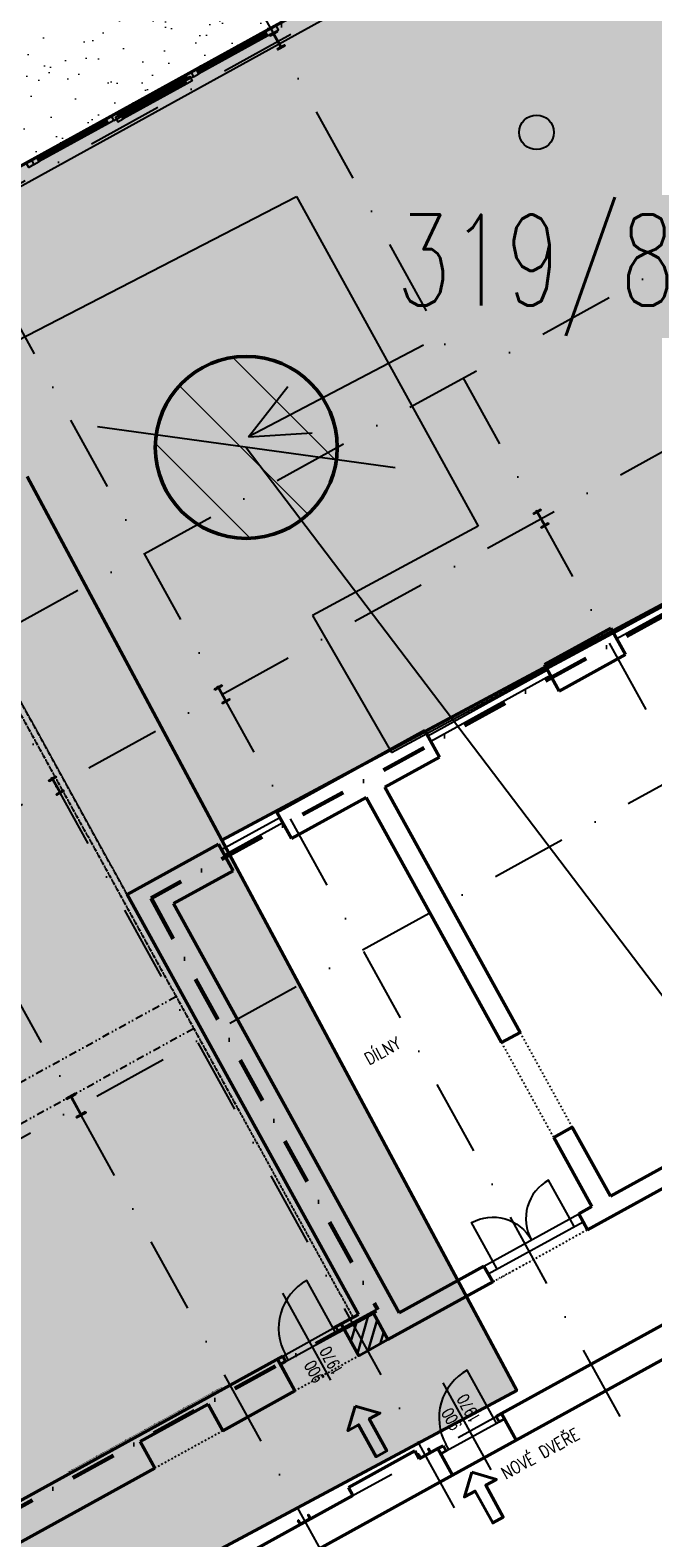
# Model space of a CAD drawing. Header units: millimetres. Extents: x 2886542 to 7567581, y -792623 to 134766.
# Tile 47 of 256: x 4086244 to 4096505, y -422698 to -397846. Entities that reach past the tile are written whole.
import ezdxf

# ---------------------------------------------------------------- set-up
doc = ezdxf.new("R2010")
doc.units = ezdxf.units.MM
for name, pattern in [('ACAD_ISO12W100', [21, 12, -3, 0, -3, 0, -3]), ('DASHDOT', [1, 0.5, -0.25, 0, -0.25]), ('DASHDOTX2', [50.8, 25.4, -12.7, 0, -12.7]), ('DIVIDE', [1.25, 0.5, -0.25, 0, -0.25, 0, -0.25]), ('TEČKOVANÁ', [0.25, 0, -0.25])]:
    doc.linetypes.add(name, pattern=pattern)
for name, color, linetype in [('IN_BP_BOURACI PRACE', 40, 'Continuous'), ('IN_C_CERCHOVANA', 7, 'DIVIDE'), ('IN_C_OSA', 6, 'DASHDOT'), ('IN_NS_CERCHOVAMA', 20, 'DIVIDE'), ('IN_NS_TENKA', 20, 'Continuous'), ('IN_NS_VYPLNE OTVORU', 16, 'Continuous'), ('IN_TEXT', 7, 'Continuous'), ('IN_VYPLNE OTVORU', 151, 'Continuous'), ('KATASTR', 7, 'Continuous'), ('požárničina', 10, 'Continuous')]:
    doc.layers.add(name, color=color, linetype=linetype)
for name, color, linetype, lineweight in [('IN_C_TLUSTA', 5, 'Continuous', 50), ('IN_NS_TLUSTA', 1, 'Continuous', 40), ('IN_SLOUPY', 134, 'Continuous', 30), ('IN_SRAFY', 8, 'Continuous', 9), ('STÁVAJÍCÍ OBJEKTY', 253, 'Continuous', 9)]:
    doc.layers.add(name, color=color, linetype=linetype, lineweight=lineweight)
doc.styles.add('KOTY', font='SIMPLEX.SHX', dxfattribs={"width": 0.7})
doc.styles.add('ROMAND', font='romand.shx', dxfattribs={"width": 0.85})
doc.linetypes.add('617A', pattern='A,2,-2,2,-2,2,-6,[146,stn.shx,S=0.1,R=0,X=0,Y=0],-6,2,-2,2,-2', length=30)
doc.dimstyles.new('IP 1_100', dxfattribs={"dimscale": 100, "dimtxt": 2.5, "dimasz": 2, "dimexe": 1, "dimexo": 5, "dimgap": 1, "dimtad": 1, "dimdec": 0, "dimzin": 0, "dimdsep": 46, "dimtxsty": 'ROMAND', "dimblk": 'ARCHTICK', "dimcen": 0.09, "dimdle": 1, "dimclrd": 256, "dimclre": 256, "dimclrt": 7, "dimadec": 0, "dimazin": 0, "dimtfac": 1, "dimtdec": 0, "dimtix": 1, "dimtmove": 2, "dimatfit": 3, "dimldrblk": 'OBLIQUE', "dimfxl": 0, "dimtolj": 1, "dimtzin": 0, "dimarcsym": 0})

# ---------------------------------------------------------------- blocks, each defined once
blk = doc.blocks.new('_ArchTick')
at = {"color": 0, "linetype": 'ByBlock', "const_width": 0.15}
blk.add_lwpolyline([(-0.5, -0.5), (0.5, 0.5)], dxfattribs=at)
blk = doc.blocks.new('nástrojárna')
at = {"linetype": 'ACAD_ISO12W100', "lineweight": 0, "ltscale": 50}
h = blk.add_hatch(dxfattribs=at)
h.set_pattern_fill('AR-SAND', color=1, scale=16, style=0)
h.paths.add_polyline_path([(4179756, -594304), (4153989, -594304), (4153989, -597254), (4154034, -597254), (4154134, -597254), (4154234, -597254), (4155534, -597254), (4155634, -597254), (4155734, -597254), (4157034, -597254), (4157134, -597254), (4157234, -597254), (4158534, -597254), (4158634, -597254), (4158734, -597254), (4160034, -597254), (4160134, -597254), (4160234, -597254), (4161534, -597254), (4161634, -597254), (4161634, -597244), (4164014, -597244), (4164114, -597254), (4165414, -597254), (4165514, -597254), (4165614, -597254), (4166914, -597254), (4167014, -597254), (4167114, -597254), (4168414, -597254), (4168514, -597254), (4168614, -597254), (4169914, -597254), (4170014, -597254), (4170114, -597254), (4171414, -597254), (4171514, -597254), (4171614, -597254), (4172914, -597254), (4173014, -597254), (4173114, -597254), (4174414, -597254), (4174514, -597254), (4174614, -597254), (4175914, -597254), (4176014, -597254), (4176114, -597254), (4177414, -597254), (4177514, -597254), (4177514, -597244), (4178674, -597244), (4178674, -597244), (4178774, -597244), (4179574, -597244), (4179674, -597244), (4179674, -597244), (4179774, -597244), (4179928, -597244)])
at = {"layer": 'IN_SRAFY', "lineweight": 30}
h = blk.add_hatch(dxfattribs=at)
h.set_pattern_fill('ANSI31', color=250, scale=50)
h.set_pattern_definition([(45, (3839988.67, -608846.17), (-112.2532, 112.2532), [])])
h.paths.add_polyline_path([(4162774, -616614), (4162394, -616614), (4162394, -617114), (4162774, -617114)])
h.paths.add_polyline_path([(4162394, -616614), (4162224, -616614), (4162224, -617114), (4162394, -617114)])
at = {"color": 250, "linetype": 'TEČKOVANÁ', "lineweight": 13, "ltscale": 20}
blk.add_line((4159999, -616478), (4157099, -616478), dxfattribs=at)
at = {"layer": 'IN_C_CERCHOVANA', "color": 250, "ltscale": 50}
for p, q in [((4166774, -613729), (4166774, -615514)), ((4167124, -613729), (4167124, -615514)), ((4158389, -617114), (4159664, -617114)), ((4161024, -617114), (4162224, -617114)), ((4164744, -617114), (4166529, -617114))]:
    blk.add_line(p, q, dxfattribs=at)
at = {"layer": 'IN_C_OSA', "color": 250, "ltscale": 2500}
for p, q in [((4160134, -620070), (4160134, -594801)), ((4162394, -620070), (4162394, -594801)), ((4165514, -620070), (4165514, -594801)), ((4171514, -620070), (4171514, -594801)), ((4135508, -597494), (4196081, -597494)), ((4135508, -603829), (4196081, -603829)), ((4135508, -606479), (4196081, -606479)), ((4135508, -611284), (4196081, -611284)), ((4135508, -619084), (4163727, -619084)), ((4163557, -619084), (4196081, -619084))]:
    blk.add_line(p, q, dxfattribs=at)
at = {"layer": 'IN_C_TLUSTA', "color": 250}
for p, q in [((4162549, -608614), (4162549, -616514)), ((4162549, -608614), (4164269, -608614)), ((4164269, -608614), (4164269, -609114)), ((4165369, -608614), (4165369, -609114)), ((4165369, -608614), (4168154, -608614)), ((4168154, -608614), (4168154, -609114)), ((4170404, -608614), (4170404, -609114)), ((4170404, -608614), (4171654, -608614)), ((4171654, -608614), (4171654, -609114)), ((4163149, -609114), (4163149, -616814)), ((4163149, -609114), (4164269, -609114)), ((4165369, -609114), (4166774, -609114)), ((4166774, -609114), (4166774, -613729)), ((4167124, -609114), (4168154, -609114)), ((4167124, -609114), (4167124, -613729)), ((4170404, -609114), (4171654, -609114)), ((4166774, -613729), (4167124, -613729)), ((4166774, -615514), (4166774, -616814)), ((4166774, -615514), (4167124, -615514)), ((4167124, -615514), (4167124, -616814)), ((4153759, -616514), (4161124, -616514)), ((4162074, -616514), (4162549, -616514)), ((4158389, -617114), (4158389, -616614)), ((4158389, -616614), (4159664, -616614)), ((4159664, -617114), (4159664, -616614)), ((4161024, -617114), (4161024, -616614)), ((4161024, -616614), (4161124, -616614)), ((4162224, -616614), (4162774, -616614)), ((4162774, -617114), (4162774, -616614)), ((4163149, -616814), (4164744, -616814)), ((4164744, -617114), (4164744, -616814)), ((4166529, -617114), (4166529, -616814)), ((4166529, -616814), (4166774, -616814)), ((4167124, -616814), (4175684, -616814)), ((4154059, -617114), (4158389, -617114)), ((4159664, -617114), (4161024, -617114)), ((4164744, -617114), (4162774, -617114)), ((4181149, -617114), (4166529, -617114)), ((4161027, -618934), (4162277, -618934)), ((4161027, -618934), (4161027, -619084)), ((4162277, -618934), (4162277, -619084)), ((4161027, -619084), (4155639, -619084)), ((4162627, -619084), (4162277, -619084)), ((4162627, -619084), (4162727, -619084)), ((4163727, -619084), (4163827, -619084)), ((4167689, -619084), (4163827, -619084)), ((4162627, -619584), (4153759, -619584)), ((4162627, -619584), (4163827, -619584)), ((4168939, -619584), (4163827, -619584))]:
    blk.add_line(p, q, dxfattribs=at)
at = {"layer": 'IN_NS_CERCHOVAMA', "color": 250, "ltscale": 100}
for p, q in [((4162449, -616514), (4162449, -597344)), ((4162549, -616514), (4162549, -597344))]:
    blk.add_line(p, q, dxfattribs=at)
at = {"layer": 'IN_NS_CERCHOVAMA', "color": 250, "ltscale": 250}
for p, q in [((4136049, -610474), (4162449, -610474)), ((4136049, -611074), (4162449, -611074))]:
    blk.add_line(p, q, dxfattribs=at)
at = {"layer": 'IN_NS_TENKA', "color": 250}
blk.add_line((4177599, -597544), (4136199, -597544), dxfattribs=at)
at = {"layer": 'IN_NS_TLUSTA', "color": 250}
for p, q in [((4161024, -617114), (4161024, -616514)), ((4161024, -616514), (4161124, -616514)), ((4161124, -616614), (4161124, -616514)), ((4162124, -616514), (4162224, -616514)), ((4162124, -616614), (4162124, -616514)), ((4162224, -617114), (4162224, -616514)), ((4161024, -616614), (4161124, -616614)), ((4162124, -616614), (4162224, -616614)), ((4162224, -617114), (4162774, -617114)), ((4162627, -619584), (4162627, -619084)), ((4162627, -619084), (4162727, -619084)), ((4162627, -619184), (4162727, -619184)), ((4162727, -619184), (4162727, -619084)), ((4163727, -619084), (4163827, -619084)), ((4163727, -619184), (4163727, -619084)), ((4163727, -619184), (4163827, -619184)), ((4163827, -619584), (4163827, -619084))]:
    blk.add_line(p, q, dxfattribs=at)
for points in [[(4161772, -617811), (4162072, -618110), (4161872, -618110), (4161872, -618710), (4161672, -618710), (4161672, -618110), (4161472, -618110)], [(4162927, -619694), (4163227, -619993), (4163027, -619993), (4163027, -620593), (4162827, -620593), (4162827, -619993), (4162627, -619993)]]:
    blk.add_lwpolyline(points, close=True, dxfattribs=at)
at = {"layer": 'IN_NS_VYPLNE OTVORU', "color": 250}
for p, q in [((4168414, -597254), (4167064, -597254)), ((4168414, -597284), (4167114, -597284)), ((4168414, -597304), (4167114, -597304)), ((4168414, -597334), (4167114, -597334)), ((4169914, -597254), (4168564, -597254)), ((4169914, -597284), (4168614, -597284)), ((4169914, -597304), (4168614, -597304)), ((4169914, -597334), (4168614, -597334)), ((4169864, -597304), (4168664, -597304)), ((4169864, -597334), (4168664, -597334)), ((4169864, -597354), (4168664, -597354)), ((4169864, -597384), (4168664, -597384)), ((4171414, -597254), (4170064, -597254)), ((4171414, -597284), (4170114, -597284)), ((4171414, -597304), (4170114, -597304)), ((4171414, -597334), (4170114, -597334)), ((4161124, -616514), (4162074, -616514)), ((4161174, -616614), (4161174, -616514)), ((4162074, -616614), (4162074, -616514)), ((4161124, -616614), (4162124, -616614)), ((4162074, -616614), (4162124, -616614)), ((4162727, -619084), (4162727, -619084)), ((4162727, -619184), (4163727, -619184)), ((4162777, -619184), (4162777, -619084)), ((4163677, -619184), (4163677, -619084)), ((4163727, -619084), (4163727, -619084))]:
    blk.add_line(p, q, dxfattribs=at)
for points in [[(4166914, -597254), (4167014, -597254), (4167014, -597334), (4166914, -597334)], [(4167114, -597254), (4167014, -597254), (4167014, -597334), (4167114, -597334)], [(4168414, -597254), (4168514, -597254), (4168514, -597334), (4168414, -597334)], [(4168614, -597254), (4168514, -597254), (4168514, -597334), (4168614, -597334)], [(4168664, -597304), (4168564, -597304), (4168564, -597384), (4168664, -597384)], [(4169864, -597304), (4169964, -597304), (4169964, -597384), (4169864, -597384)], [(4169914, -597254), (4170014, -597254), (4170014, -597334), (4169914, -597334)], [(4170114, -597254), (4170014, -597254), (4170014, -597334), (4170114, -597334)], [(4171414, -597254), (4171514, -597254), (4171514, -597334), (4171414, -597334)], [(4171614, -597254), (4171514, -597254), (4171514, -597334), (4171614, -597334)]]:
    blk.add_lwpolyline(points, close=True, dxfattribs=at)
for points in [[(4162074, -616514), (4162074, -615614, 0.414214), (4161174, -616514)], [(4163677, -619084), (4163677, -618184, 0.414214), (4162777, -619084)]]:
    blk.add_lwpolyline(points, format="xyb", dxfattribs=at)
at = {"layer": 'IN_SLOUPY', "color": 250}
for points in [[(4171511, -597589), (4171511, -597369, 0.414214), (4171496, -597354), (4171447, -597354), (4171447, -597344), (4171582, -597344), (4171582, -597354), (4171532, -597354, 0.414214), (4171517, -597369), (4171517, -597589, 0.414214), (4171532, -597604), (4171582, -597604), (4171582, -597614), (4171447, -597614), (4171447, -597604), (4171496, -597604, 0.414214)], [(4162391, -606589), (4162391, -606369, 0.414214), (4162376, -606354), (4162327, -606354), (4162327, -606344), (4162462, -606344), (4162462, -606354), (4162412, -606354, 0.414214), (4162397, -606369), (4162397, -606589, 0.414214), (4162412, -606604), (4162462, -606604), (4162462, -606614), (4162327, -606614), (4162327, -606604), (4162376, -606604, 0.414214)], [(4165511, -606589), (4165511, -606369, 0.414214), (4165496, -606354), (4165447, -606354), (4165447, -606344), (4165582, -606344), (4165582, -606354), (4165532, -606354, 0.414214), (4165517, -606369), (4165517, -606589, 0.414214), (4165532, -606604), (4165582, -606604), (4165582, -606614), (4165447, -606614), (4165447, -606604), (4165496, -606604, 0.414214)], [(4171511, -606589), (4171511, -606369, 0.414214), (4171496, -606354), (4171447, -606354), (4171447, -606344), (4171582, -606344), (4171582, -606354), (4171532, -606354, 0.414214), (4171517, -606369), (4171517, -606589, 0.414214), (4171532, -606604), (4171582, -606604), (4171582, -606614), (4171447, -606614), (4171447, -606604), (4171496, -606604, 0.414214)], [(4160130, -611403), (4160130, -611104, 0.414214), (4160112, -611086), (4160049, -611086), (4160049, -611074), (4160219, -611074), (4160219, -611086), (4160156, -611086, 0.414214), (4160138, -611104), (4160138, -611403, 0.414214), (4160156, -611421), (4160219, -611421), (4160219, -611434), (4160049, -611434), (4160049, -611421), (4160112, -611421, 0.414214), (4160130, -611403)], [(4160053, -619074), (4160057, -619075), (4160211, -619075), (4160216, -619074, 0.198912), (4160222, -619068), (4160223, -619064), (4160223, -619015), (4160223, -619012), (4160224, -619010), (4160226, -619009), (4160229, -619009), (4160234, -619009), (4160234, -619084), (4160034, -619084), (4160034, -619009), (4160040, -619009), (4160042, -619009), (4160044, -619010), (4160045, -619012), (4160046, -619015), (4160046, -619064), (4160047, -619068, 0.198912)], [(4162313, -619074), (4162317, -619075), (4162471, -619075), (4162476, -619074, 0.198912), (4162482, -619068), (4162483, -619064), (4162483, -619015), (4162483, -619012), (4162484, -619010), (4162486, -619009), (4162489, -619009), (4162494, -619009), (4162494, -619084), (4162294, -619084), (4162294, -619009), (4162300, -619009), (4162302, -619009), (4162304, -619010), (4162305, -619012), (4162306, -619015), (4162306, -619064), (4162307, -619068, 0.198912)]]:
    blk.add_lwpolyline(points, format="xyb", close=True, dxfattribs=at)
at = {"layer": 'IN_TEXT', "color": 250, "linetype": 'ByBlock'}
for p, q in [((4161624, -617246), (4161624, -615605)), ((4163227, -619816), (4163227, -618175))]:
    blk.add_line(p, q, dxfattribs=at)
at = {"layer": 'IN_VYPLNE OTVORU', "color": 250}
for p, q in [((4164269, -608714), (4165369, -608714)), ((4164269, -608814), (4165369, -608814)), ((4168154, -608714), (4170404, -608714)), ((4168154, -608814), (4170404, -608814)), ((4171654, -608714), (4172754, -608714)), ((4171654, -608814), (4172754, -608814)), ((4164744, -616814), (4166529, -616814)), ((4164912, -616964), (4164912, -616814)), ((4166362, -616964), (4166362, -616814)), ((4164744, -616964), (4166529, -616964))]:
    blk.add_line(p, q, dxfattribs=at)
for points in [[(4164912, -616814), (4164912, -616089, -0.414214), (4165637, -616814)], [(4166362, -616814), (4166362, -616089, 0.414214), (4165637, -616814)]]:
    blk.add_lwpolyline(points, format="xyb", dxfattribs=at)
at = {"layer": 'požárničina', "linetype": 'DASHDOTX2', "lineweight": 60, "ltscale": 30}
for p, q in [((4195700, -597294), (4135952, -597294)), ((4187818, -608856), (4162866, -608856)), ((4162866, -608856), (4162866, -616603)), ((4151031, -616603), (4162074, -616603)), ((4162074, -616603), (4162866, -616603))]:
    blk.add_line(p, q, dxfattribs=at)
at = {"layer": 'STÁVAJÍCÍ OBJEKTY', "color": 250}
blk.add_line((4162549, -602514), (4162549, -608614), dxfattribs=at)
at = {"layer": 'IN_TEXT', "color": 250, "char_height": 200, "width": 2497.38, "attachment_point": 7, "style": 'ROMAND'}
for s, insert in [('{\\C0;DÍLNY}', (4164679, -613002)), ('{\\C0;NOVÉ DVEŘE}', (4163358, -620069))]:
    blk.add_mtext(s, dxfattribs=dict(at, insert=insert))
at = {"layer": 'IN_TEXT', "color": 250, "linetype": 'ByBlock', "char_height": 200, "width": 827.5, "attachment_point": 1, "rotation": 90, "style": 'KOTY'}
for insert in [(4161355, -617348), (4162957, -619127)]:
    blk.add_mtext('{\\W1.29177; }900\\P{\\W0.997039; }1970', dxfattribs=dict(at, insert=insert))

msp = doc.modelspace()

# ---------------------------------------------------------------- hatches: boundary and pattern name
at = {"layer": 'IN_SRAFY'}
h = msp.add_hatch(dxfattribs=at)
h.set_pattern_fill('ANSI31', color=42, scale=300, angle=90)
h.set_pattern_definition([(135, (3989606.6, -559202.3), (-673.519, -673.519), [])])
h.paths.add_polyline_path([(4091305.5, -404723.9, 1), (4088305.5, -404723.9, 1)])
at = {"layer": 'požárničina', "linetype": 'Continuous', "lineweight": 50}
msp.add_hatch(color=253, dxfattribs=at).paths.add_polyline_path([(4109887.3, -400228.7), (4108664.5, -397913.3), (4115859.9, -394061.3), (4111429.4, -386112.6), (4059012.7, -415000.5), (4066181.9, -428392.2), (4069056.2, -433761.2), (4079494.5, -428173.1), (4094261.6, -420267.5), (4089405, -411195.7)])

# ---------------------------------------------------------------- linework, layer by layer
at = {"layer": 'IN_BP_BOURACI PRACE', "linetype": '617A', "lineweight": 50, "ltscale": 100}
msp.add_line((4089405, -411195.7), (4086195.6, -405200.7), dxfattribs=at)
at = {"layer": 'IN_BP_BOURACI PRACE', "lineweight": 50}
msp.add_circle((4089805.5, -404723.9), 1500, dxfattribs=at)
at = {"layer": 'IN_NS_TLUSTA'}
msp.add_lwpolyline([(4059012.7, -415000.5), (4066181.9, -428392.2), (4069056.2, -433761.2), (4079494.5, -428173.1), (4094261.6, -420267.5), (4089405, -411195.7), (4109887.3, -400228.7), (4108664.5, -397913.3), (4115859.9, -394061.3), (4111429.4, -386112.6)], close=True, dxfattribs=at)
at = {"layer": 'KATASTR', "color": 7, "lineweight": 50}
msp.add_line((4089405, -411195.7), (4109888, -400230.1), dxfattribs=at)
at = {"layer": 'KATASTR'}
for p, q in [((4092197.6, -409753.4), (4110044.1, -400144.3)), ((4071021.9, -410702), (4090633.1, -400589.7)), ((4090633.1, -400589.7), (4093628.4, -406022.9)), ((4092726.2, -403036), (4089842, -404547.8)), ((4089842, -404547.8), (4090490.5, -403719.9)), ((4089842, -404547.8), (4090891.7, -404485.5)), ((4093628.4, -406022.9), (4090893.9, -407495.1)), ((4090893.9, -407495.1), (4092197.6, -409753.4))]:
    msp.add_line(p, q, dxfattribs=at)
msp.add_circle((4094588.9, -399530.2), 285.6, dxfattribs=at)

# ---------------------------------------------------------------- block references
at = {"layer": 'požárničina', "color": 1, "linetype": 'Continuous', "lineweight": 50, "rotation": 28.85998199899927}
msp.add_blockref('nástrojárna', (148512.4, -1888211), dxfattribs=at)

# ---------------------------------------------------------------- texts
at = {"layer": 'KATASTR', "insert": (4092280, -400886.2), "char_height": 1500, "width": 486.766, "attachment_point": 1, "style": 'KOTY'}
msp.add_mtext('319/8', dxfattribs=at)

# ---------------------------------------------------------------- leaders
at = {"layer": 'IN_TEXT'}
for points in [[(4089805.5, -404723.9), (4105052.5, -424824), (4119627.8, -424824)], [(4075261.7, -411054.2), (4089377.3, -434161.9), (4104026.9, -434161.9)]]:
    msp.add_leader(points, dimstyle='IP 1_100', override={"dimasz": 35, "dimtad": 0}, dxfattribs=at)

doc.saveas('drawing.dxf')
